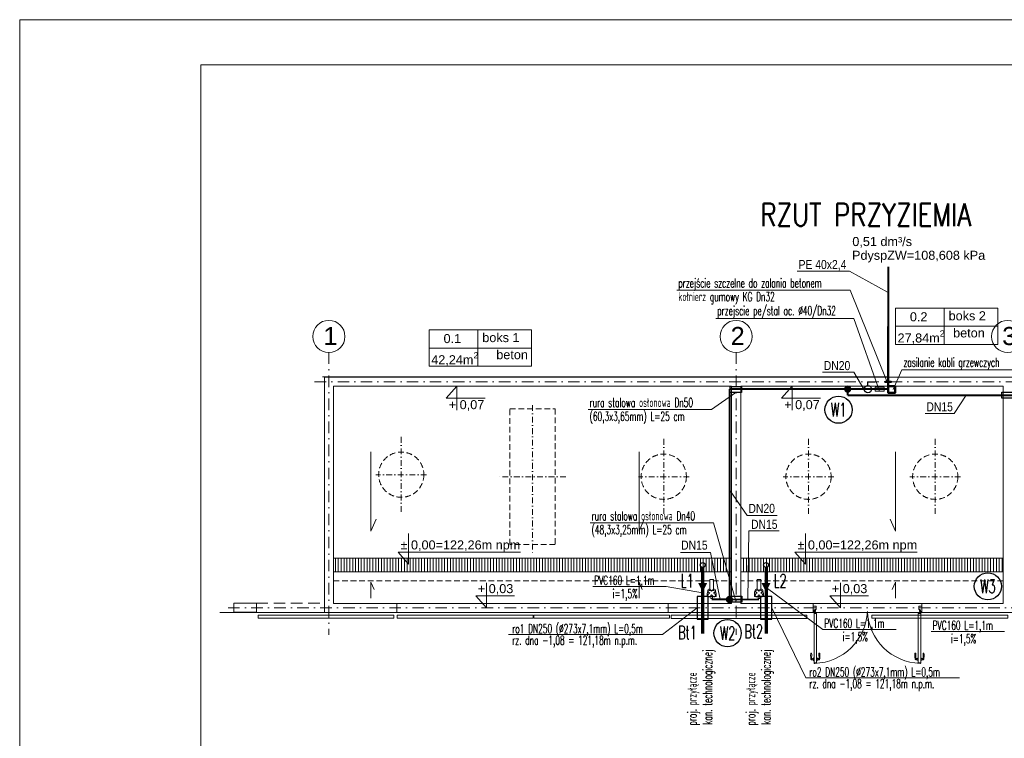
# Model space of a CAD drawing. Header units: millimetres. Extents: x 19155 to 23355, y 9986 to 12956.
# Tile 2 of 3: x 19155 to 21331, y 11368 to 12956. Entities that reach past the tile are written whole.
import ezdxf
from ezdxf.enums import TextEntityAlignment as Align

# ---------------------------------------------------------------- set-up
doc = ezdxf.new("R2010")
doc.units = ezdxf.units.MM
doc.linetypes.add('DASHDOTX2', pattern=[50.8, 25.4, -12.7, 0, -12.7])
doc.linetypes.add('KRESKOWA', pattern=[19.05, 12.7, -6.35])
for name, color, linetype, lineweight in [('__A-BUDYNEK', 7, 'Continuous', 20), ('A- osie', 7, 'DASHDOTX2', 5), ('A- teren', 7, 'Continuous', 20), ('A-odnośnik', 7, 'Continuous', 9), ('A-odwodnienie liniowe', 24, 'Continuous', 15), ('A-ogrodzenie', 7, 'Continuous', 9), ('A-opisy', 7, 'Continuous', 18), ('A-przerywana', 7, 'KRESKOWA', 5), ('A-rzędne projektowane', 7, 'Continuous', 20), ('A-stolarka', 251, 'Continuous', 15), ('A-Tabelka', 7, 'Continuous', 18), ('A-ściany projektowane', 251, 'Continuous', 20), ('E-obrys', 7, 'Continuous', 9), ('IS_Działka wody zimnej_etykieta', 7, 'Continuous', 5), ('IS_Odbiornik2', 150, 'Continuous', 5), ('IS_Źródło_etykieta2', 7, 'Continuous', 5), ('S-kabel_grzejny', 1, 'ZIGZAG', 30), ('S-kan-sanit', 34, 'Continuous', 70), ('S-kan-sanit-rura ochronna', 7, 'Continuous', 30), ('S-kan-sanit-rura ochronna-opis', 7, 'Continuous', 20), ('S-ks-pion-opis', 34, 'Continuous', 30), ('S-ks-rura_ochronna-opis', 7, 'Continuous', 20), ('S-ks-rury-opis', 34, 'Continuous', 20), ('s-urzadzenia', 7, 'Continuous', 30), ('S-woda', 150, 'Continuous', 40), ('S-woda-opis', 150, 'Continuous', 20), ('S-woda-piony-opis', 150, 'Continuous', 40), ('S-woda-rura_ochronna', 5, 'Continuous', 30), ('S-woda-rura_ochronna-opis', 5, 'Continuous', 20)]:
    doc.layers.add(name, color=color, linetype=linetype, lineweight=lineweight)
doc.styles.add('Arial_____', font='arial.ttf')
doc.styles.add('Arial_Narrow_____', font='ARIALN.TTF')
doc.styles.add('OP.3', font='arial.ttf', dxfattribs={"height": 16})
doc.styles.add('SANIT', font='romans.shx', dxfattribs={"width": 0.7})
doc.styles.get("Standard").update_dxf_attribs({"font": 'arial.ttf'})
doc.linetypes.add('ZIGZAG', pattern='A,0.0001,-0.2,[131,LTYPESHP.SHX,S=0.2,R=0,X=-0.2,Y=0],-0.4,[131,LTYPESHP.SHX,S=0.2,R=180,X=0.2,Y=0],-0.2', length=0.8001)
pattern_1 = [(90, (1221.664, 257.7635), (-6.35, 4e-16), [])]

# ---------------------------------------------------------------- blocks, each defined once
blk = doc.blocks.new('4_TypRysWodKan_ZaworCzerpalnyZeZlaczkaZ_088394a1-a405-4821-b31a-426c5eedcb47_Normal')
at = {"layer": 'IS_Odbiornik2', "lineweight": -2}
for points in [[(-0.01, -0.055), (0.01, -0.055), (0.01, 0.005), (-0.01, 0.005)], [(-0.005, 0.04), (-0.005, 0.05), (0.005, 0.05), (0.005, 0.04)]]:
    blk.add_lwpolyline(points, close=True, dxfattribs=at)
for points, knots in [([(-0.025, 0.025), (-0.025, 0.035), (-0.025, 0.04), (-0.025, 0.04), (0.01, 0.04), (-0.01, 0.04), (0.025, 0.04), (0.025, 0.04), (0.025, 0.035), (0.025, 0.025), (0.025, 0.01), (0.02, 0.005), (0.005, 0.005), (-0.025, 0.005), (0.025, 0.005), (-0.005, 0.005), (-0.015, 0.005), (-0.025, 0.01), (-0.025, 0.025)], [0, 0, 0, 0, 1, 1, 1, 2, 2, 2, 3, 3, 3, 4, 4, 4, 5, 5, 5, 6, 6, 6, 6]), ([(0, 0.03), (0.015, 0.055), (0.035, 0.03), (0.01, 0.02), (0.035, 0.005), (0.015, -0.015), (0, 0.01), (-0.015, -0.015), (-0.035, 0.005), (-0.01, 0.02), (-0.035, 0.03), (-0.015, 0.055), (0, 0.03)], [0, 0, 0, 0, 1, 1, 1, 2, 2, 2, 3, 3, 3, 4, 4, 4, 4])]:
    blk.add_open_spline(points, degree=3, knots=knots, dxfattribs=at)
blk = doc.blocks.new('zaw.kul.')
at = {"color": 0, "linetype": 'ByBlock', "lineweight": -2}
for p, q in [((0, 4), (0, 8)), ((0, 8), (8, 8))]:
    blk.add_line(p, q, dxfattribs=at)
blk.add_circle((0, 0), 4, dxfattribs=at)

msp = doc.modelspace()

# ---------------------------------------------------------------- hatches: boundary and pattern name
at = {"layer": 'A-odwodnienie liniowe', "transparency": 33554687}
h = msp.add_hatch(dxfattribs=at)
h.set_pattern_fill('ANSI31', color=256, scale=2, angle=45)
h.set_pattern_definition(pattern_1)
h.paths.add_polyline_path([(19848.036, 11736.24), (20125.036, 11736.24), (20125.036, 11766.24), (19848.036, 11766.24)])
h.paths.add_polyline_path([(20125.036, 11766.24), (20125.036, 11736.24), (20145.036, 11736.24), (20145.036, 11766.24)])
h.paths.add_polyline_path([(20145.036, 11766.24), (20145.036, 11736.24), (20273.395, 11736.24), (20273.395, 11766.24)])
h.paths.add_polyline_path([(20427.036, 11766.24), (20273.395, 11766.24), (20273.395, 11736.24), (20427.036, 11736.24)])
h.paths.add_polyline_path([(20427.036, 11736.24), (20447.036, 11736.24), (20447.036, 11766.24), (20427.036, 11766.24)])
h.paths.add_polyline_path([(20728.036, 11766.24), (20447.036, 11766.24), (20447.036, 11736.24), (20728.036, 11736.24)])
h.paths.add_polyline_path([(20151.824, 11736.24), (20176.087, 11736.24), (20206.404, 11736.24), (20243.4, 11736.24)], flags=16)
h = msp.add_hatch(dxfattribs=at)
h.set_pattern_fill('ANSI31', color=256, scale=2, angle=135)
h.set_pattern_definition(pattern_1)
h.paths.add_polyline_path([(21330.036, 11766.24), (21330.036, 11736.24), (21049.036, 11736.24), (21049.036, 11766.24)])
h.paths.add_polyline_path([(21049.036, 11766.24), (21049.036, 11736.24), (21029.036, 11736.24), (21029.036, 11766.24)])
h.paths.add_polyline_path([(20748.036, 11766.24), (21029.036, 11766.24), (21029.036, 11736.24), (20748.036, 11736.24)])

# ---------------------------------------------------------------- linework, layer by layer
at = {"layer": '__A-BUDYNEK', "ltscale": 0.25}
msp.add_line((19828.036, 11646.24), (19596.897, 11646.239), dxfattribs=at)
at = {"layer": 'A- osie'}
for p, q in [((19838.036, 12220.743), (19838.036, 11596.748)), ((20738.036, 12220.743), (20738.036, 11596.748)), ((19806.647, 12155.746), (21994.84, 12155.746)), ((19615.468, 11656.24), (22290.634, 11656.24))]:
    msp.add_line(p, q, dxfattribs=at)
at = {"layer": 'A- osie', "ltscale": 0.5}
for p, q in [((20288.036, 12104.246), (20288.036, 11777.293)), ((19998.036, 12034.121), (19998.036, 11867.085)), ((20578.036, 12029.625), (20578.036, 11862.588)), ((20898.036, 12029.625), (20898.036, 11862.588)), ((21178.036, 12029.625), (21178.036, 11862.588)), ((20054.098, 11950.603), (19941.974, 11950.603)), ((20361.809, 11946.24), (20214.218, 11946.24)), ((20634.098, 11946.106), (20521.974, 11946.106)), ((20954.098, 11946.106), (20841.974, 11946.106)), ((21234.098, 11946.106), (21121.974, 11946.106))]:
    msp.add_line(p, q, dxfattribs=at)
at = {"layer": 'A- osie', "linetype": 'Continuous'}
for centre in [(19838.036, 12256.26), (20738.036, 12256.26), (21338.036, 12256.26)]:
    msp.add_circle(centre, 35.517, dxfattribs=at)
at = {"layer": 'A- teren'}
for points in [[(19989.288, 11640.405), (20289.288, 11640.405), (20289.288, 11633.405), (19989.288, 11633.405)], [(20290.965, 11640.405), (20590.965, 11640.405), (20590.965, 11633.405), (20290.965, 11633.405)]]:
    msp.add_lwpolyline(points, close=True, dxfattribs=at)
at = {"layer": 'A-odnośnik'}
for p, q in [((19930.947, 12001.033), (19930.947, 11825.695)), ((20523.758, 12001.033), (20523.758, 11825.695)), ((21089.934, 12001.033), (21089.934, 11825.695)), ((19930.947, 11825.695), (19942.342, 11852.408)), ((20523.758, 11825.695), (20535.153, 11852.408)), ((21089.934, 11825.695), (21078.539, 11852.408)), ((19930.947, 11677.9), (19930.947, 11712.967)), ((19930.947, 11712.967), (19937.882, 11696.709)), ((20523.758, 11677.9), (20523.758, 11712.967)), ((20523.758, 11712.967), (20530.693, 11696.709)), ((21089.934, 11712.967), (21082.999, 11696.709)), ((21089.934, 11677.9), (21089.934, 11712.967))]:
    msp.add_line(p, q, dxfattribs=at)
at = {"layer": 'A-odwodnienie liniowe'}
for p, q in [((19848.036, 11766.24), (20728.036, 11766.24)), ((21328.036, 11766.24), (20748.036, 11766.24)), ((19848.036, 11736.24), (20728.036, 11736.24)), ((21328.036, 11736.24), (20748.036, 11736.24))]:
    msp.add_line(p, q, dxfattribs=at)
at = {"layer": 'A-ogrodzenie', "ltscale": 2}
msp.add_line((19824.036, 12166.74), (21074.036, 12166.74), dxfattribs=at)
at = {"layer": 'A-opisy'}
for points in [[(21089.806, 12318.773), (21316.063, 12318.773), (21316.063, 12238.773), (21089.806, 12238.773), (21089.806, 12318.773), (21089.806, 12278.773), (21316.063, 12278.773), (21197.567, 12278.773), (21197.567, 12318.773), (21197.567, 12238.773)], [(20059.343, 12270.63), (20285.6, 12270.63), (20285.6, 12190.63), (20059.343, 12190.63), (20059.343, 12270.63), (20059.343, 12230.63), (20285.6, 12230.63), (20167.104, 12230.63), (20167.104, 12270.63), (20167.104, 12190.63)]]:
    msp.add_lwpolyline(points, dxfattribs=at)
at = {"layer": 'A-przerywana'}
msp.add_lwpolyline([(20238.036, 12096.24), (20338.036, 12096.24), (20338.036, 11796.24), (20238.036, 11796.24)], close=True, dxfattribs=at)
for centre in [(19998.036, 11950.736), (20578.036, 11946.24), (20898.036, 11946.24), (21178.036, 11946.24)]:
    msp.add_circle(centre, 50, dxfattribs=at)
at = {"layer": 'A-rzędne projektowane'}
for points in [[(20120.495, 12093.056), (20120.495, 12146.24), (20097.171, 12119.691), (20183.072, 12119.691)], [(20861.796, 12093.056), (20861.796, 12146.24), (20838.472, 12119.691), (20924.373, 12119.691)], [(20014.259, 11820.438), (20014.259, 11752.82), (19990.935, 11779.368), (20261.289, 11779.368)], [(20891.36, 11820.438), (20891.36, 11752.82), (20868.037, 11779.368), (21138.39, 11779.368)], [(20186.226, 11711.991), (20186.226, 11656.24), (20162.902, 11682.788), (20247.967, 11682.788)], [(20968.509, 11711.991), (20968.509, 11656.24), (20945.185, 11682.788), (21030.249, 11682.788)]]:
    msp.add_lwpolyline(points, dxfattribs=at)
at = {"layer": 'A-stolarka'}
for p, q in [((20908.934, 11541.762), (20904.614, 11541.762)), ((20904.619, 11545.302), (20905.094, 11552.802)), ((20908.934, 11544.282), (20907.155, 11544.282)), ((20908.934, 11540.022), (20908.934, 11546.022)), ((20910.206, 11546.382), (20909.294, 11546.382)), ((20910.206, 11539.662), (20909.294, 11539.662)), ((20915.606, 11546.382), (20916.518, 11546.382)), ((20915.606, 11539.662), (20916.518, 11539.662)), ((20916.878, 11540.022), (20916.878, 11546.022)), ((20916.878, 11544.282), (20918.656, 11544.282)), ((20916.878, 11541.762), (20921.198, 11541.762)), ((20921.192, 11545.302), (20920.718, 11552.802)), ((21139.194, 11541.762), (21134.874, 11541.762)), ((21134.88, 11545.302), (21135.354, 11552.802)), ((21139.194, 11544.282), (21137.416, 11544.282)), ((21139.194, 11540.022), (21139.194, 11546.022)), ((21140.466, 11546.382), (21139.554, 11546.382)), ((21140.466, 11539.662), (21139.554, 11539.662)), ((21145.866, 11546.382), (21146.778, 11546.382)), ((21145.866, 11539.662), (21146.778, 11539.662)), ((21147.138, 11540.022), (21147.138, 11546.022)), ((21147.138, 11544.282), (21148.917, 11544.282)), ((21147.138, 11541.762), (21151.458, 11541.762)), ((21151.453, 11545.302), (21150.978, 11552.802))]:
    msp.add_line(p, q, dxfattribs=at)
for points in [[(20910.436, 11648.24), (20908.036, 11648.24), (20908.036, 11660.48), (20914.252, 11660.48, -0.41421356), (20914.636, 11660.096), (20914.636, 11652.8), (20912.476, 11652.8), (20912.476, 11652.32), (20913.196, 11652.32), (20913.196, 11651.84), (20910.436, 11651.84), (20910.436, 11648.24)], [(20914.156, 11644.16), (20915.212, 11644.16, -0.41421356), (20915.596, 11643.776), (20915.606, 11535.606, -0.41421356), (20915.222, 11535.222), (20911.646, 11535.222), (20911.646, 11533.782), (20910.59, 11533.782, -0.41421356), (20910.206, 11534.166), (20910.196, 11645.216, -0.41421356), (20910.58, 11645.6), (20911.396, 11645.6)], [(21141.916, 11644.16), (21140.86, 11644.16, 0.41421356), (21140.476, 11643.776), (21140.466, 11535.606, 0.41421356), (21140.85, 11535.222), (21144.426, 11535.222), (21144.426, 11533.782), (21145.482, 11533.782, 0.41421356), (21145.866, 11534.166), (21145.876, 11645.216, 0.41421356), (21145.492, 11645.6), (21144.676, 11645.6)], [(21145.636, 11648.24), (21148.036, 11648.24), (21148.036, 11660.48), (21141.82, 11660.48, 0.41421356), (21141.436, 11660.096), (21141.436, 11652.8), (21143.596, 11652.8), (21143.596, 11652.32), (21142.876, 11652.32), (21142.876, 11651.84), (21145.636, 11651.84), (21145.636, 11648.24)]]:
    msp.add_lwpolyline(points, format="xyb", dxfattribs=at)
for points in [[(20911.189, 11646.571, -5.30392976), (20911.396, 11647.1), (20911.396, 11644.4, 0.41421356), (20911.996, 11643.8), (20914.156, 11643.8), (20914.156, 11644.16), (20911.996, 11644.16, -0.41421356), (20911.756, 11644.4), (20911.756, 11647.1, 4.43358946), (20911.336, 11646.216)], [(20910.436, 11648.6), (20912.6, 11648.6, 1.29739299), (20912.836, 11648.836), (20912.836, 11651.84), (20913.196, 11651.84), (20913.196, 11648.24), (20910.436, 11648.24)], [(21144.883, 11646.571, 5.30392976), (21144.676, 11647.1), (21144.676, 11644.4, -0.41421356), (21144.076, 11643.8), (21141.916, 11643.8), (21141.916, 11644.16), (21144.076, 11644.16, 0.41421356), (21144.316, 11644.4), (21144.316, 11647.1, -4.43358946), (21144.736, 11646.216)], [(21145.636, 11648.6), (21143.472, 11648.6, -1.29739299), (21143.236, 11648.836), (21143.236, 11651.84), (21142.876, 11651.84), (21142.876, 11648.24), (21145.636, 11648.24)]]:
    msp.add_lwpolyline(points, format="xyb", close=True, dxfattribs=at)
for points in [[(20911.756, 11651.48), (20911.756, 11648.84), (20912.116, 11648.84), (20912.116, 11651.84), (20910.796, 11651.84), (20910.796, 11648.84), (20911.396, 11648.84), (20911.396, 11651.48)], [(20911.756, 11648.6), (20911.756, 11651.48), (20911.396, 11651.48), (20911.396, 11648.6)], [(20911.396, 11648.24), (20911.396, 11647.931)], [(20911.756, 11647.1), (20911.756, 11648.24)], [(21144.316, 11651.48), (21144.316, 11648.84), (21143.956, 11648.84), (21143.956, 11651.84), (21145.276, 11651.84), (21145.276, 11648.84), (21144.676, 11648.84), (21144.676, 11651.48)], [(21144.316, 11648.6), (21144.316, 11651.48), (21144.676, 11651.48), (21144.676, 11648.6)], [(21144.316, 11647.1), (21144.316, 11648.24)], [(21144.676, 11648.24), (21144.676, 11647.931)]]:
    msp.add_lwpolyline(points, dxfattribs=at)
for centre in [(20910.616, 11647.1), (21145.456, 11647.1)]:
    msp.add_circle(centre, 0.78, dxfattribs=at)
for centre, radius, start, end in [((20907.518, 11654.385), 120.674, 271.960062, 357.080766), ((21148.554, 11654.385), 120.674, 182.919234, 268.039938), ((20921.978, 11555.514), 0.888, 18.924644, 90), ((21134.094, 11555.514), 0.888, 90, 161.075356), ((20916.518, 11546.022), 0.36, 0, 90), ((20916.518, 11540.022), 0.36, 270, 0), ((20918.656, 11543.082), 1.2, 58.61185, 90), ((20919.938, 11545.182), 1.26, 238.61185, 5.465024), ((20921.198, 11543.022), 1.26, 270, 0), ((21134.874, 11543.022), 1.26, 180, 270), ((21136.134, 11545.182), 1.26, 174.534976, 301.38815), ((21137.416, 11543.082), 1.2, 90, 121.38815), ((21139.554, 11546.022), 0.36, 90, 180), ((21139.554, 11540.022), 0.36, 180, 270)]:
    msp.add_arc(centre, radius, start, end, dxfattribs=at)
for centre, major_axis, ratio, start_param, end_param in [((20903.834, 11555.514), (0.628, -0.628), 1, 2.35619449, 3.59669346), ((20921.967, 11552.802), (0, -3.6), 0.3470158, 3.13299744, 4.71238898), ((21152.228, 11552.802), (0, -3.6), 0.3470158, 3.13299744, 4.71238898), ((20904.614, 11543.022), (0.891, -0.891), 1, 3.92699082, 5.49778714), ((20905.874, 11545.182), (-0.891, -0.891), 1, 5.40240448, 7.61641003), ((20907.155, 11543.082), (-0.849, -0.849), 1, 3.92699082, 4.47481738), ((20909.294, 11546.022), (-0.255, -0.255), 1, 3.92699082, 5.49778714), ((20909.294, 11540.022), (0.255, -0.255), 1, 3.92699082, 5.49778714)]:
    msp.add_ellipse(centre, major_axis=major_axis, ratio=ratio, start_param=start_param, end_param=end_param, dxfattribs=at)
at = {"layer": 'A-stolarka', "extrusion": (0, 0, -1)}
for centre, major_axis, ratio, start_param, end_param in [((20903.844, 11552.802), (0, -3.6), 0.3470158, 3.13299744, 4.71238898), ((21134.105, 11552.802), (0, -3.6), 0.3470158, 3.13299744, 4.71238898), ((21152.238, 11555.514), (-0.628, -0.628), 1, 2.35619449, 3.59669346), ((21146.778, 11546.022), (0.255, -0.255), 1, 3.92699082, 5.49778714), ((21146.778, 11540.022), (-0.255, -0.255), 1, 3.92699082, 5.49778714), ((21148.917, 11543.082), (0.849, -0.849), 1, 3.92699082, 4.47481738), ((21150.198, 11545.182), (0.891, -0.891), 1, 5.40240448, 7.61641003), ((21151.458, 11543.022), (-0.891, -0.891), 1, 3.92699082, 5.49778714)]:
    msp.add_ellipse(centre, major_axis=major_axis, ratio=ratio, start_param=start_param, end_param=end_param, dxfattribs=at)
at = {"layer": 'A-stolarka'}
for points in [[(20903.354, 11543.022), (20903.29, 11543.441), (20903.014, 11545.271), (20902.869, 11548.536), (20902.401, 11552.398), (20902.82, 11554.803), (20902.994, 11555.802)], [(21152.718, 11543.022), (21152.782, 11543.441), (21153.058, 11545.271), (21153.203, 11548.536), (21153.671, 11552.398), (21153.252, 11554.803), (21153.078, 11555.802)]]:
    msp.add_open_spline(points, degree=3, knots=[0, 0, 0, 0, 1.06066017, 4.62331368, 8.1779813, 10.69994346, 10.69994346, 10.69994346, 10.69994346], dxfattribs=at)
for points in [[(20922.458, 11543.022), (20922.638, 11544.282), (20922.998, 11548.542), (20923.216, 11552.802), (20922.818, 11555.802)], [(21133.614, 11543.022), (21133.434, 11544.282), (21133.074, 11548.542), (21132.856, 11552.802), (21133.254, 11555.802)]]:
    msp.add_spline(points, degree=3, dxfattribs=at)
at = {"layer": 'A-Tabelka'}
for points in [[(19154.846, 9986.178), (23354.846, 9986.178), (23354.846, 12956.178), (19154.846, 12956.178)], [(19554.846, 10086.178), (23254.846, 10086.178), (23254.846, 12856.178), (19554.846, 12856.178)]]:
    msp.add_lwpolyline(points, close=True, dxfattribs=at)
at = {"layer": 'A-ściany projektowane'}
for p, q in [((19828.036, 12166.24), (21948.036, 12166.24)), ((19828.036, 12166.24), (19828.036, 11646.24)), ((19848.036, 12146.24), (20728.036, 12146.24)), ((19848.036, 12146.24), (19848.036, 11666.24)), ((20728.036, 12146.24), (20728.036, 11666.24)), ((21328.036, 12146.24), (20748.036, 12146.24)), ((20748.036, 12146.24), (20748.036, 11666.24)), ((21328.036, 12146.24), (21328.036, 11666.24)), ((19628.036, 11666.74), (19628.036, 11646.74)), ((19678.036, 11666.74), (19678.036, 11646.74)), ((19988.036, 11666.24), (19848.036, 11666.24)), ((19988.036, 11666.24), (19988.036, 11646.24)), ((20588.036, 11666.24), (20588.036, 11646.24)), ((20728.036, 11666.24), (20588.036, 11666.24)), ((20908.036, 11666.24), (20748.036, 11666.24)), ((20908.036, 11666.24), (20908.036, 11646.24)), ((21328.036, 11666.24), (21148.036, 11666.24)), ((21148.036, 11666.24), (21148.036, 11646.24)), ((19828.036, 11646.24), (19988.036, 11646.24)), ((20588.036, 11646.24), (20908.036, 11646.24)), ((21348.036, 11646.24), (21148.036, 11646.24))]:
    msp.add_line(p, q, dxfattribs=at)
at = {"layer": 'A-ściany projektowane', "linetype": 'KRESKOWA', "lineweight": 15}
for p, q in [((19848.036, 11716.24), (20728.036, 11716.24)), ((21328.036, 11716.24), (20748.036, 11716.24))]:
    msp.add_line(p, q, dxfattribs=at)
at = {"layer": 'A-ściany projektowane', "lineweight": 15}
for p, q in [((19848.036, 11666.24), (20728.036, 11666.24)), ((21148.036, 11666.24), (20908.036, 11666.24)), ((19988.036, 11646.24), (20588.036, 11646.24)), ((21148.036, 11646.24), (20908.036, 11646.24))]:
    msp.add_line(p, q, dxfattribs=at)
at = {"layer": 'A-ściany projektowane'}
msp.add_lwpolyline([(19628.036, 11666.74), (19678.036, 11666.74), (19678.036, 11646.74), (19628.036, 11646.74)], close=True, dxfattribs=at)
at = {"layer": 'A-ściany projektowane', "lineweight": 15}
for points in [[(19681.971, 11640.405), (19981.971, 11640.405), (19981.971, 11633.405), (19681.971, 11633.405)], [(21038.178, 11640.54), (21338.178, 11640.54), (21338.178, 11633.54), (21038.178, 11633.54)], [(20594.261, 11640.057), (20894.261, 11640.057), (20894.261, 11633.057), (20594.261, 11633.057)]]:
    msp.add_lwpolyline(points, close=True, dxfattribs=at)
at = {"layer": 'E-obrys', "linetype": 'KRESKOWA', "ltscale": 2}
msp.add_lwpolyline([(19678.036, 11666.74), (19828.036, 11666.74), (19828.036, 11646.24), (19678.036, 11646.24)], close=True, dxfattribs=at)
at = {"layer": 'IS_Działka wody zimnej_etykieta'}
for p, q in [((20872.942, 12400.383), (20988.841, 12400.383)), ((21073.993, 12353.364), (20988.841, 12400.383)), ((20928.676, 12177.099), (20998.037, 12177.099)), ((21020.245, 12139.85), (20998.037, 12177.099)), ((21246.121, 12126.611), (21219.479, 12086.314)), ((21156.082, 12086.314), (21219.479, 12086.314)), ((20723.128, 11917.559), (20762.719, 11860.582)), ((20762.719, 11860.582), (20828.785, 11860.582)), ((20763.729, 11675.266), (20765.84, 11826.342)), ((20765.84, 11826.342), (20832.829, 11826.342)), ((20615.242, 11778.943), (20681.197, 11778.943)), ((20703.064, 11675.043), (20681.197, 11778.943))]:
    msp.add_line(p, q, dxfattribs=at)
at = {"layer": 'S-kabel_grzejny', "linetype": 'Continuous', "lineweight": 20, "ltscale": 35}
for p, q in [((21084.734, 12139.334), (21104.464, 12182.192)), ((21104.464, 12182.192), (21351.519, 12182.192))]:
    msp.add_line(p, q, dxfattribs=at)
at = {"layer": 'S-kabel_grzejny', "ltscale": 35}
for p, q in [((20723.128, 12139.85), (20723.128, 11674.916)), ((20984.547, 12139.85), (20984.539, 12126.777)), ((20984.539, 12126.777), (21355.89, 12126.541)), ((20684.074, 11674.916), (20788.44, 11675.357)), ((20723.128, 11674.916), (20684.074, 11674.916))]:
    msp.add_line(p, q, dxfattribs=at)
msp.add_lwpolyline([(21073.993, 12145.74), (21074.036, 12139.85), (20723.128, 12139.85)], dxfattribs=at)
at = {"layer": 'S-kabel_grzejny', "lineweight": 50, "ltscale": 35}
msp.add_lwpolyline([(21073.993, 12146.24), (21089.406, 12146.24), (21089.406, 12131.343), (21073.993, 12131.343)], close=True, dxfattribs=at)
at = {"layer": 'S-kan-sanit'}
for p, q in [((20664.036, 11745.74), (20664.036, 11599.855)), ((20804.036, 11745.74), (20804.036, 11599.855))]:
    msp.add_line(p, q, dxfattribs=at)
for points in [[(20664.036, 11711.252, 20, 0, 0), (20664.036, 11691.252, 0, 0, 0)], [(20804.036, 11711.252, 20, 0, 0), (20804.036, 11691.252, 0, 0, 0)]]:
    msp.add_lwpolyline(points, format="xyseb", dxfattribs=at)
at = {"layer": 'S-kan-sanit', "lineweight": 30, "ltscale": 2}
for centre in [(20664.036, 11751.24), (20804.036, 11751.24)]:
    msp.add_circle(centre, 5.5, dxfattribs=at)
at = {"layer": 'S-kan-sanit-rura ochronna', "ltscale": 2}
for points in [[(20651.536, 11631.24), (20676.536, 11631.24), (20676.536, 11681.24), (20651.536, 11681.24)], [(20791.536, 11631.24), (20816.536, 11631.24), (20816.536, 11681.24), (20791.536, 11681.24)]]:
    msp.add_lwpolyline(points, close=True, dxfattribs=at)
at = {"layer": 'S-kan-sanit-rura ochronna-opis'}
for p, q in [((20575.196, 11597.867), (20651.536, 11656.24)), ((20891.768, 11502.058), (20816.536, 11656.24)), ((20235.193, 11597.867), (20575.196, 11597.867)), ((20891.768, 11502.058), (21231.77, 11502.058))]:
    msp.add_line(p, q, dxfattribs=at)
at = {"layer": 'S-ks-rury-opis'}
for p, q in [((20421.287, 11703.526), (20583.262, 11703.526)), ((20583.262, 11703.526), (20664.036, 11689.655)), ((20929.778, 11608.466), (20804.036, 11701.252)), ((20929.778, 11608.466), (21091.753, 11608.466)), ((21169.21, 11603.972), (21331.184, 11603.972))]:
    msp.add_line(p, q, dxfattribs=at)
at = {"layer": 'S-woda'}
for p, q in [((21073.993, 12410.361), (21073.993, 12139.85)), ((21074.036, 12139.85), (20723.128, 12139.85)), ((20723.128, 12139.85), (20723.128, 11674.916)), ((20984.547, 12126.777), (21355.89, 12126.541)), ((20723.128, 11674.916), (20684.074, 11674.916)), ((20723.128, 11674.916), (20788.44, 11675.357))]:
    msp.add_line(p, q, dxfattribs=at)
at = {"layer": 'S-woda', "ltscale": 2}
for p, q in [((21074.036, 12145.74), (21074.036, 12278.565)), ((20984.547, 12126.777), (20984.547, 12139.85))]:
    msp.add_line(p, q, dxfattribs=at)
at = {"layer": 'S-woda', "const_width": 7.995}
for points in [[(20980.545, 12139.85, 1), (20988.55, 12139.85, 1)], [(20719.126, 11674.916, 1), (20727.131, 11674.916, 1)]]:
    msp.add_lwpolyline(points, format="xyb", close=True, dxfattribs=at)
at = {"layer": 'S-woda', "lineweight": 15, "ltscale": 2}
msp.add_lwpolyline([(21065.355, 12144.299), (21065.355, 12135.401), (21044.885, 12135.401), (21044.885, 12144.299)], close=True, dxfattribs=at)
at = {"layer": 'S-woda-opis', "ltscale": 2}
for p in [(20693.002, 12296.015), (21055.12, 12135.401)]:
    msp.add_line(p, (20998.262, 12296.015), dxfattribs=at)
at = {"layer": 'S-woda-piony-opis', "lineweight": 30}
for centre in [(20964.361, 12094.315), (21294.353, 11704.063), (20719.096, 11600.548)]:
    msp.add_circle(centre, 30, dxfattribs=at)
at = {"layer": 'S-woda-rura_ochronna', "ltscale": 2}
for points in [[(20724.853, 12145.74), (20750.036, 12145.74), (20750.036, 12132.54), (20724.853, 12132.54)], [(21067.479, 12154.212), (21067.479, 12157.411), (21080.679, 12157.411), (21080.679, 12154.212)], [(21324.853, 12133.364), (21350.036, 12133.364), (21350.036, 12120.164), (21324.853, 12120.164)], [(20725.596, 11682.321), (20750.779, 11682.321), (20750.779, 11669.121), (20725.596, 11669.121)]]:
    msp.add_lwpolyline(points, close=True, dxfattribs=at)
at = {"layer": 'S-woda-rura_ochronna-opis'}
for p, q in [((20989.917, 12358.688), (20606.638, 12358.688)), ((20989.917, 12358.688), (21070.659, 12157.411)), ((20683.661, 12094.55), (20737.445, 12132.54)), ((20683.661, 12094.55), (20410.79, 12094.55)), ((20688.076, 11844.061), (20415.204, 11844.061)), ((20688.076, 11844.061), (20738.036, 11669.121))]:
    msp.add_line(p, q, dxfattribs=at)

# ---------------------------------------------------------------- block references
at = {"layer": 'IS_Odbiornik2', "xscale": 397.6696076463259, "yscale": 397.6696076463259, "zscale": 397.6696076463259, "rotation": 180}
for p in [(20683.926, 11697.135), (20788.44, 11697.229)]:
    msp.add_blockref('4_TypRysWodKan_ZaworCzerpalnyZeZlaczkaZ_088394a1-a405-4821-b31a-426c5eedcb47_Normal', p, dxfattribs=at)
at = {"layer": 's-urzadzenia', "xscale": 2, "yscale": 2, "zscale": 2, "rotation": 359.9999999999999}
msp.add_blockref('zaw.kul.', (21029.287, 12139.85), dxfattribs=at)

# ---------------------------------------------------------------- texts
at = {"layer": 'A- osie', "insert": (19825.931, 12277.175), "char_height": 40, "attachment_point": 1}
msp.add_mtext_dynamic_manual_height_columns('1', width=38.59036, gutter_width=12.5, heights=[0], dxfattribs=at)
at = {"layer": 'A- osie', "linetype": 'Continuous', "char_height": 40, "attachment_point": 1}
for s, insert in [('2', (20725.931, 12277.175)), ('3', (21325.931, 12277.175))]:
    msp.add_mtext_dynamic_manual_height_columns(s, width=38.59036, gutter_width=12.5, heights=[0], dxfattribs=dict(at, insert=insert))
at = {"layer": 'A-opisy', "char_height": 20, "attachment_point": 1, "style": 'OP.3'}
for s, insert, width in [('\\A1;0.2', (21121.948, 12309.687), 123.84677), ('boks 2', (21207.548, 12311.869), 147.39679), ('beton ', (21217.515, 12274.09), 147.39679), ('\\A1;0.1', (20091.485, 12261.544), 123.84677), ('boks 1', (20177.085, 12263.726), 147.39679), ('\\A1;27,84m{\\H0.7x;\\S2^ ;}', (21094.739, 12269.658), 147.39679), ('\\A1;42,24m{\\H0.7x;\\S2^ ;}', (20064.276, 12221.515), 147.39679), ('beton ', (20207.98, 12225.947), 147.39679)]:
    msp.add_mtext(s, dxfattribs=dict(at, insert=insert, width=width))
at = {"layer": 'A-rzędne projektowane', "char_height": 20, "attachment_point": 1, "style": 'OP.3'}
for s, width, insert in [('+ 0,07', 115.25046, (20103.001, 12115.525)), ('+ 0,07', 115.25046, (20844.302, 12115.525)), ('%%P 0,00=122,26m npm', 330.36434, (19996.418, 11805.586)), ('%%P 0,00=122,26m npm', 330.36434, (20873.519, 11805.586)), ('+ 0,03', 115.25046, (20167.176, 11709.006)), ('+ 0,03', 115.25046, (20949.459, 11709.006))]:
    msp.add_mtext_dynamic_manual_height_columns(s, width=width, gutter_width=12.5, heights=[0], dxfattribs=dict(at, insert=insert))
at = {"layer": 'A-Tabelka', "lineweight": 50, "style": 'SANIT', "width": 0.8}
msp.add_text('RZUT PRZYZIEMIA', height=50, dxfattribs=at).set_placement((20791.428, 12500.131))
at = {"layer": 'IS_Działka wody zimnej_etykieta', "transparency": 33554687, "style": 'Arial_Narrow_____'}
for s, p in [('PE 40x2,4', (20875.954, 12425.166)), ('DN20', (20931.688, 12201.881)), ('DN15', (21158.425, 12110.929)), ('DN20', (20765.205, 11886.257)), ('DN15', (20770.939, 11851.068)), ('DN15', (20616.441, 11805.123))]:
    msp.add_text(s, height=20, dxfattribs=at).set_placement(p, align=Align.TOP_LEFT)
at = {"layer": 'IS_Źródło_etykieta2', "transparency": 33554687, "style": 'Arial_____'}
for s, p in [('0,51 dm³/s', (20994.745, 12475.972)), ('PdyspZW=108,608 kPa', (20994.104, 12445.63))]:
    msp.add_text(s, height=20, dxfattribs=at).set_placement(p, align=Align.TOP_LEFT)
at = {"layer": 'S-kabel_grzejny', "lineweight": 20, "ltscale": 35, "transparency": 33554687, "style": 'SANIT', "width": 0.6}
msp.add_text('zasilanie kabli grzewczych', height=20, dxfattribs=at).set_placement((21107.702, 12209.22), align=Align.TOP_LEFT)
at = {"layer": 'S-ks-pion-opis', "lineweight": 30, "ltscale": 0.1, "style": 'SANIT', "width": 0.6}
for s, p in [('L1', (20629.677, 11716.535)), ('L2', (20835.217, 11716.24)), ('Bt1', (20630.263, 11601.939)), ('Bt2', (20776.971, 11604.491))]:
    msp.add_text(s, height=30, dxfattribs=at).set_placement(p, align=Align.MIDDLE)
at = {"layer": 'S-ks-rura_ochronna-opis', "style": 'SANIT', "width": 0.6}
for s, p in [('ro1 DN250 (%%c273x7,1mm) L=0,5m', (20243.318, 11600.663)), ('rz. dna -1,08 = 121,18m n.p.m.', (20243.318, 11574.972)), ('ro2 DN250 (%%c273x7,1mm) L=0,5m', (20899.893, 11504.854)), ('rz. dna -1,08 = 121,18m n.p.m.', (20899.893, 11479.163))]:
    msp.add_text(s, height=20, dxfattribs=at).set_placement(p)
at = {"layer": 'S-ks-rury-opis', "style": 'SANIT', "width": 0.6}
for s, p in [('PVC160 L=1,1m', (20424.374, 11707.358)), ('i=1,5%%%', (20464.91, 11677.949)), ('PVC160 L=1,1m', (20932.866, 11612.298)), ('PVC160 L=1,1m', (21172.297, 11607.804)), ('i=1,5%%%', (20973.401, 11582.889)), ('i=1,5%%%', (21212.832, 11578.395))]:
    msp.add_text(s, height=20, dxfattribs=at).set_placement(p)
for s, p in [('kan. technologicznej', (20684.686, 11398.46)), ('kan. technologicznej', (20814.094, 11398.46)), ('proj. przyłącze', (20650.793, 11396.406)), ('proj. przyłącze', (20780.202, 11396.406))]:
    msp.add_text(s, height=20, rotation=90, dxfattribs=at).set_placement(p)
at = {"layer": 'S-woda-opis', "transparency": 33554687, "style": 'SANIT', "width": 0.6}
msp.add_text('przejscie pe/stal oc. %%C40/Dn32', height=20, dxfattribs=at).set_placement((20696.24, 12323.043), align=Align.TOP_LEFT)
at = {"layer": 'S-woda-piony-opis', "lineweight": 30, "ltscale": 0.1, "style": 'SANIT', "width": 0.6}
for s, p in [('W1', (20964.361, 12094.315)), ('W3', (21294.353, 11704.063)), ('W2', (20719.096, 11600.548))]:
    msp.add_text(s, height=30, dxfattribs=at).set_placement(p, align=Align.MIDDLE)
at = {"layer": 'S-woda-rura_ochronna-opis', "style": 'SANIT', "width": 0.6}
for s, p in [('przejście szczelne do zalania betonem', (20610.206, 12364.365)), ('kołnierz gumowy KG Dn32', (20610.206, 12334.195)), ('rura stalowa osłonowa Dn50', (20414.358, 12100.226)), ('(60,3x3,65mm) L=25 cm ', (20414.358, 12069.736)), ('rura stalowa osłonowa Dn40', (20418.773, 11849.738)), ('(48,3x3,25mm) L=25 cm ', (20418.773, 11819.247))]:
    msp.add_text(s, height=20, dxfattribs=at).set_placement(p)

doc.saveas('drawing.dxf')
